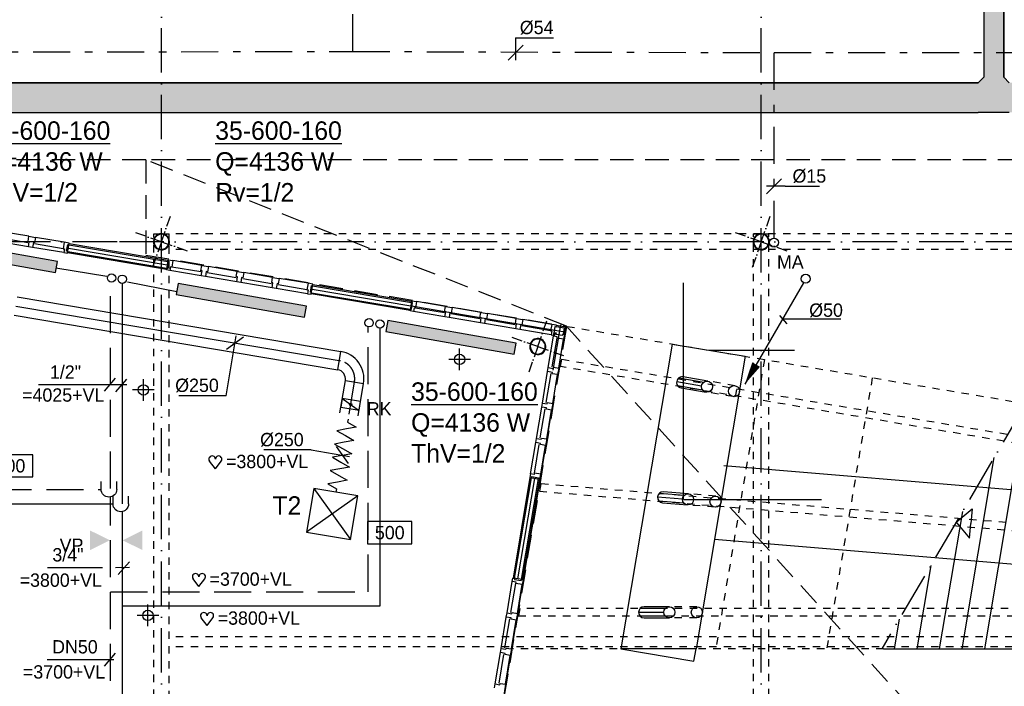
# Model space of a CAD drawing. Extents: x -866131 to -691536, y 173952 to 258052.
# Tile 27 of 160: x -814717 to -801420, y 203620 to 212620. Entities that reach past the tile are written whole.
import ezdxf
from ezdxf.enums import TextEntityAlignment as Align

# ---------------------------------------------------------------- set-up
doc = ezdxf.new("R2010")
doc.units = 0
doc.header["$LTSCALE"] = 100
for name, pattern in [('2322107', [2000, 1000, 1000]), ('2322108', [7, 5, -2]), ('2322109', [10, 5, -2, 1, -2]), ('B-SL0', [100000000.0, 0, -100000000.0]), ('CENTER2', [11.25, 7.5, -1.25, 1.25, -1.25]), ('CENTER4', [5, 3.125, -0.625, 0.625, -0.625]), ('DASHDOT', [9, 6, -1.5, 0, -1.5]), ('HIDDEN', [2, 1, -1]), ('HIDDEN2', [4.7625, 3.175, -1.5875])]:
    doc.linetypes.add(name, pattern=pattern)
doc.layers.get('0').update_dxf_attribs({"linetype": 'CONTINUOUS'})
for name, color, linetype in [('AL$7----_STRAMIEN', 1, 'DASHDOT'), ('AL$8----_HULPLIJNEN', 2, 'CONTINUOUS'), ('AL22----_BINNENWAND', 7, 'CONTINUOUS'), ('AL28----_KONSTRUKTIE', 3, 'CONTINUOUS'), ('AL32----_BINNENKOZ', 7, 'CONTINUOUS'), ('ALL-----_REFLIJNEN', 8, 'CONTINUOUS'), ('BOUW', 8, 'CONTINUOUS'), ('KABELGOOT', 8, 'CONTINUOUS'), ('MAATV-BETON', 1, 'CONTINUOUS'), ('MV-BINNENBESTRATING', 1, 'CONTINUOUS'), ('MV-BINNENKOZIJN', 1, 'CONTINUOUS'), ('MV-STAALKOLOM', 1, 'CONTINUOUS'), ('TRAP', 7, 'CONTINUOUS'), ('WI561---', 1, 'CONTINUOUS'), ('WL$1----', 4, 'CONTINUOUS'), ('WL524---', 4, 'CONTINUOUS'), ('WL531---', 4, 'CONTINUOUS'), ('WL561---', 4, 'CONTINUOUS'), ('WL561---_AANVOER', 4, 'CONTINUOUS'), ('WL561---_RETOUR', 4, 'CONTINUOUS'), ('WL570---', 3, 'CONTINUOUS'), ('WL570---_HARTLIJN', 7, 'CONTINUOUS'), ('WL570---_HULPLIJN', 7, 'CONTINUOUS'), ('WL570---_RETOUR', 3, 'CONTINUOUS'), ('WL570---_TOEVOER', 3, 'CONTINUOUS'), ('WM531---', 1, 'CONTINUOUS'), ('WM570---', 1, 'CONTINUOUS')]:
    doc.layers.add(name, color=color, linetype=linetype)
doc.styles.add('BURO-018', font='BUROFONT.shx', dxfattribs={"height": 180})
doc.styles.add('BURO-025', font='BUROFONT.shx', dxfattribs={"height": 250})
doc.styles.get("Standard").update_dxf_attribs({"font": 'ISOCP'})
pattern_1 = [(0, (-833039.66, 323951.69), (31.75, 63.5), [0, -63.5])]

# ---------------------------------------------------------------- blocks, each defined once
blk = doc.blocks.new('LDV2121')
at = {"color": 0, "linetype": 'CONTINUOUS'}
blk.add_line((-0.25, -0.43), (-6.75, -11.69), dxfattribs=at)
blk.add_lwpolyline([(-6.75, -11.69, 0, 1, 0), (-5.5, -9.53, 1, 1, 0)], format="xyseb", dxfattribs=at)
blk.add_circle((0, 0), 0.5, dxfattribs=at)
blk = doc.blocks.new('2322401')
at = {"color": 0, "linetype": 'CONTINUOUS'}
for p, q in [((-0.5, 0.5, 1), (-0.5, 0.5)), ((-0.5, 0.5, 1), (-0.5, -0.5, 1)), ((0.5, 0.5, 1), (-0.5, 0.5, 1)), ((0.5, 0.5), (-0.5, 0.5)), ((-0.5, 0.5), (-0.5, -0.5)), ((0.5, 0.5, 1), (0.5, 0.5)), ((0.5, -0.5, 1), (0.5, 0.5, 1)), ((0.5, -0.5), (0.5, 0.5)), ((-0.5, -0.5, 1), (-0.5, -0.5)), ((-0.5, -0.5, 1), (0.5, -0.5, 1)), ((-0.5, -0.5), (0.5, -0.5)), ((0.5, -0.5, 1), (0.5, -0.5))]:
    blk.add_line(p, q, dxfattribs=at)
blk = doc.blocks.new('CVHATCH1')
at = {"color": 0, "linetype": 'CONTINUOUS'}
blk.add_solid([(-0.5, -0.5), (0.5, -0.5), (-0.5, 0.5), (0.5, 0.5)], dxfattribs=at)
blk = doc.blocks.new('LU-ORND')
at = {"color": 0, "linetype": 'CONTINUOUS'}
for p, q in [((-3, 1.5), (-3, -1.5)), ((3, 1.5), (-3, 1.5)), ((3, -1.5), (3, 1.5)), ((-3, -1.5), (3, -1.5))]:
    blk.add_line(p, q, dxfattribs=at)
blk = doc.blocks.new('LU-1D-K-FA')
at = {"color": 0, "linetype": 'CONTINUOUS'}
for p, q in [((-0.5, 125), (0.5, 125)), ((-0.5, -125), (0.5, -125))]:
    blk.add_line(p, q, dxfattribs=at)
at = {"layer": 'WL570---_HARTLIJN', "linetype": 'CENTER2'}
blk.add_line((-0.5, 0), (0.5, 0), dxfattribs=at)
blk = doc.blocks.new('*U73', base_point=(21273, 34238))
at = {"layer": 'WM570---', "linetype": 'CONTINUOUS'}
for p, q in [((21154, 33527), (21290, 34337)), ((21158, 34156), (21388, 34320)), ((21154, 33527), (20514, 33527))]:
    blk.add_line(p, q, dxfattribs=at)
at = {"layer": 'WM570---', "linetype": 'CONTINUOUS', "style": 'BURO-018'}
blk.add_text('%%c250', height=180, dxfattribs=at).set_placement((21054, 33577), align=Align.RIGHT)
blk = doc.blocks.new('LU-1D-B-1-FA5AFA')
at = {"color": 0, "linetype": 'CONTINUOUS'}
for p, q in [((-125, 250), (125, 250)), ((-250, 125), (-250, -125))]:
    blk.add_line(p, q, dxfattribs=at)
for radius in [125, 375]:
    blk.add_arc((-250, 250), radius, 270, 0, dxfattribs=at)
at = {"layer": 'WL570---_HARTLIJN', "linetype": 'CENTER4'}
blk.add_arc((-250, 250), 250, 270, 0, dxfattribs=at)
blk = doc.blocks.new('*U76', base_point=(22731, 32789))
at = {"layer": 'WM570---', "linetype": 'CONTINUOUS'}
for p, q in [((22312, 32859), (21672, 32859)), ((22312, 32859), (22829, 32772)), ((22649, 32904), (22813, 32674))]:
    blk.add_line(p, q, dxfattribs=at)
at = {"layer": 'WM570---', "linetype": 'CONTINUOUS', "style": 'BURO-018'}
blk.add_text('%%c250', height=180, dxfattribs=at).set_placement((22212, 32909), align=Align.RIGHT)
blk = doc.blocks.new('LU-ORNAM-25825801')
at = {"color": 0, "linetype": 'CONTINUOUS'}
for p, q in [((300, 300), (-300, 300)), ((-300, 300), (-300, -300)), ((300, 300), (-300, -300)), ((-300, 300), (300, -300)), ((300, -300), (300, 300)), ((-300, -300), (300, -300))]:
    blk.add_line(p, q, dxfattribs=at)
blk = doc.blocks.new('LU-1D-F-FA3E7')
at = {"color": 0, "linetype": 'CONTINUOUS'}
for p, q in [((-500, 0), (-455, 0)), ((-455, 0), (-409, 125)), ((-409, 125), (-364, 0)), ((-364, 0), (-318, -125)), ((-318, -125), (-273, 0)), ((-273, 0), (-227, 125)), ((-227, 125), (-182, 0)), ((-182, 0), (-136, -125)), ((-136, -125), (-91, 0)), ((-91, 0), (-45, 125)), ((-45, 125), (0, 0)), ((0, 0), (45, -125)), ((45, -125), (91, 0)), ((91, 0), (136, 125)), ((136, 125), (182, 0)), ((182, 0), (227, -125)), ((227, -125), (273, 0)), ((273, 0), (318, 125)), ((318, 125), (364, 0)), ((364, 0), (409, -125)), ((409, -125), (455, 0)), ((455, 0), (500, 0))]:
    blk.add_line(p, q, dxfattribs=at)
blk = doc.blocks.new('LU-1D-KL-FA76')
at = {"color": 0, "linetype": 'CONTINUOUS'}
for p, q in [((-59, 125), (-59, -125)), ((59, 125), (-59, 125)), ((53, 112), (6, 13)), ((59, -125), (59, 125)), ((-59, -125), (59, -125)), ((-6, -13), (-53, -112))]:
    blk.add_line(p, q, dxfattribs=at)
blk.add_circle((0, 0), 14.8, dxfattribs=at)
blk = doc.blocks.new('EH100000')
at = {"linetype": 'BYBLOCK'}
for p, q in [((1, 0.5), (0, 0.5)), ((1, 0.5, 1), (0, 0.5, 1)), ((0, -0.5, 1), (1, -0.5, 1)), ((1, -0.5), (0, -0.5))]:
    blk.add_line(p, q, dxfattribs=at)
at = {"linetype": 'BYBLOCK', "invisible_edges": 15}
for points in [[(1, -0.5), (0, -0.5), (0, 0.5), (1, 0.5)], [(0, 0.5), (1, 0.5), (1, 0.5, 1), (0, 0.5, 1)], [(0, -0.5, 1), (1, -0.5, 1), (1, -0.5), (0, -0.5)]]:
    blk.add_3dface(points, dxfattribs=at)
blk = doc.blocks.new('KG3IFI')
at = {"linetype": 'B-SL0'}
for p, q in [((-210, 200), (-210, -200)), ((210, -200), (210, 200)), ((-135, -275), (135, -275))]:
    blk.add_line(p, q, dxfattribs=at)
at = {"linetype": 'BYBLOCK'}
for points in [[(-210, 200), (0, 200), (0, 200), (210, 200)], [(-135, -275), (-135, -275), (-210, -200), (-210, -200)], [(210, -200), (210, -200), (135, -275), (135, -275)]]:
    blk.add_lwpolyline(points, dxfattribs=at)
at = {"flags": 3}
blk.add_attdef('HULPSTUK', (0, 0), '', height=1, rotation=180, dxfattribs=at)
blk = doc.blocks.new('HART')
at = {"color": 1}
for q in [(-28.1, 39.5), (51.4, 39.5)]:
    blk.add_line((11.6, -12.9), q, dxfattribs=at)
for centre, start, end in [((-10.5, 52.8), 0, 217.18669), ((33.8, 52.8), 322.81331, 180)]:
    blk.add_arc(centre, 22.1, start, end, dxfattribs=at)
blk = doc.blocks.new('*U218', base_point=(28564, 36418))
at = {"color": 0, "linetype": 'CONTINUOUS'}
for p, q in [((28664, 36518), (28464, 36318)), ((28714, 36418), (28464, 36418)), ((28714, 36418), (29180, 36418))]:
    blk.add_line(p, q, dxfattribs=at)
at = {"color": 0, "linetype": 'CONTINUOUS', "style": 'BURO-018'}
blk.add_text('%%C15', height=180, dxfattribs=at).set_placement((28814, 36468))
blk = doc.blocks.new('CVRINFO2')
at = {"color": 0, "linetype": 'CONTINUOUS', "style": 'BURO-025'}
for tag, p in [('CV_TEXT125', (0, 0)), ('CV_TEXT225', (0, -4.17)), ('CV_TEXT325', (0, -8.33)), ('CV_TEXT425', (0, -12.5))]:
    blk.add_attdef(tag, p, '', height=2.5, dxfattribs=at)
blk = doc.blocks.new('LDS')
at = {"color": 0, "linetype": 'CONTINUOUS'}
for p, q in [((0, 1), (1, 1)), ((0, -1), (1, -1))]:
    blk.add_line(p, q, dxfattribs=at)
blk.add_arc((0, 0), 1, 90, 270, dxfattribs=at)

msp = doc.modelspace()

# ---------------------------------------------------------------- hatches: boundary and pattern name
at = {"layer": 'WL570---'}
h = msp.add_hatch(dxfattribs=at)
h.set_pattern_fill('DOTS', color=8, scale=40, style=0)
h.set_pattern_definition(pattern_1)
h.paths.add_polyline_path([(-801352.333, 211767.872), (-801352.333, 211367.872), (-792926.114, 211367.872), (-792926.114, 211767.872)])
h.paths.add_polyline_path([(-801697.333, 211842.872), (-801772.333, 211767.872), (-801772.333, 211367.872), (-801562.333, 211367.872), (-801352.333, 211367.872), (-801352.333, 211767.872), (-801427.333, 211842.872)])
h.paths.add_polyline_path([(-801427.333, 215332.872), (-801666.333, 215332.872), (-801697.333, 215301.872), (-801697.333, 211842.872), (-801427.333, 211842.872)])
h.paths.add_polyline_path([(-801427.333, 219566.872), (-801697.333, 219566.872), (-801697.333, 219506.872), (-801697.333, 215301.872), (-801666.333, 215332.872), (-801427.333, 215332.872)])
h = msp.add_hatch(dxfattribs=at)
h.set_pattern_fill('DOTS', color=8, scale=40, style=0)
h.set_pattern_definition(pattern_1)
h.paths.add_polyline_path([(-810163.333, 211367.872), (-810163.333, 211767.872), (-819960.333, 211767.872), (-819960.333, 211369.872), (-819958.333, 211367.872)])
h = msp.add_hatch(dxfattribs=at)
h.set_pattern_fill('DOTS', color=8, scale=40, style=0)
h.set_pattern_definition(pattern_1)
h.paths.add_polyline_path([(-810163.333, 211767.872), (-810163.333, 211369.872), (-810161.333, 211367.872), (-801772.333, 211367.872), (-801772.333, 211767.872)])
h = msp.add_hatch(color=1, dxfattribs=at)
h.paths.add_polyline_path([(-813766.12, 205458.958), (-813501.268, 205589.786), (-813766.12, 205589.786)])
h.paths.add_polyline_path([(-813766.12, 205589.786), (-813501.268, 205589.786), (-813501.268, 205592.328), (-813766.12, 205723.156)])
h = msp.add_hatch(color=1, dxfattribs=at)
h.paths.add_polyline_path([(-813059.916, 205458.958), (-813324.768, 205589.786), (-813059.916, 205589.786)])
h.paths.add_polyline_path([(-813059.916, 205589.786), (-813324.768, 205589.786), (-813324.768, 205592.328), (-813059.916, 205723.156)])

# ---------------------------------------------------------------- linework, layer by layer
at = {"color": 1, "linetype": 'CONTINUOUS'}
for p, q in [((-808019.482, 212374.532), (-807506.948, 212374.532)), ((-808019.482, 212374.532), (-808019.482, 212074.532)), ((-807919.482, 212274.532), (-808119.482, 212074.532))]:
    msp.add_line(p, q, dxfattribs=at)
at = {"color": 8, "linetype": 'CONTINUOUS'}
for p, q in [((-814604.752, 209623.796), (-814592.8, 209694.797)), ((-814587.987, 209620.974), (-814604.752, 209623.796)), ((-814599.109, 209554.904), (-814587.987, 209620.974)), ((-814592.8, 209694.797), (-814504.048, 209679.857)), ((-814532.764, 209611.678), (-814543.886, 209545.608)), ((-814516, 209608.856), (-814532.764, 209611.678)), ((-814504.048, 209679.857), (-814516, 209608.856)), ((-814543.886, 209545.608), (-814599.109, 209554.904)), ((-812270.024, 209230.779), (-812258.072, 209301.78)), ((-812258.072, 209301.78), (-812169.321, 209286.84)), ((-812253.26, 209227.957), (-812270.024, 209230.779)), ((-812264.382, 209161.886), (-812253.26, 209227.957)), ((-812198.037, 209218.661), (-812209.159, 209152.59)), ((-812181.273, 209215.839), (-812198.037, 209218.661)), ((-812169.321, 209286.84), (-812181.273, 209215.839)), ((-811791.753, 209150.269), (-811779.801, 209221.27)), ((-811779.801, 209221.27), (-811691.05, 209206.33)), ((-811691.05, 209206.33), (-811703.002, 209135.329)), ((-812209.159, 209152.59), (-812264.382, 209161.886)), ((-811774.989, 209147.447), (-811791.753, 209150.269)), ((-811786.111, 209081.376), (-811774.989, 209147.447)), ((-811730.888, 209072.08), (-811786.111, 209081.376)), ((-811719.766, 209138.151), (-811730.888, 209072.08)), ((-811703.002, 209135.329), (-811719.766, 209138.151)), ((-811313.482, 209069.759), (-811301.53, 209140.76)), ((-811296.718, 209066.937), (-811313.482, 209069.759)), ((-811307.84, 209000.866), (-811296.718, 209066.937)), ((-811301.53, 209140.76), (-811212.779, 209125.82)), ((-811241.495, 209057.641), (-811252.617, 208991.57)), ((-811224.731, 209054.819), (-811241.495, 209057.641)), ((-811212.779, 209125.82), (-811224.731, 209054.819)), ((-811252.617, 208991.57), (-811307.84, 209000.866)), ((-808979.248, 208676.824), (-808967.296, 208747.825)), ((-808962.484, 208674.002), (-808979.248, 208676.824)), ((-808973.606, 208607.932), (-808962.484, 208674.002)), ((-808967.296, 208747.825), (-808878.544, 208732.885)), ((-808907.261, 208664.706), (-808918.383, 208598.636)), ((-808890.496, 208661.884), (-808907.261, 208664.706)), ((-808878.544, 208732.885), (-808890.496, 208661.884)), ((-808500.977, 208596.314), (-808489.025, 208667.315)), ((-808489.025, 208667.315), (-808400.273, 208652.375)), ((-808400.273, 208652.375), (-808412.225, 208581.374)), ((-808918.383, 208598.636), (-808973.606, 208607.932)), ((-808484.213, 208593.492), (-808500.977, 208596.314)), ((-808495.335, 208527.422), (-808484.213, 208593.492)), ((-808440.112, 208518.126), (-808495.335, 208527.422)), ((-808428.99, 208584.196), (-808440.112, 208518.126)), ((-808412.225, 208581.374), (-808428.99, 208584.196)), ((-808022.706, 208515.804), (-808010.754, 208586.805)), ((-808005.942, 208512.982), (-808022.706, 208515.804)), ((-808017.064, 208446.912), (-808005.942, 208512.982)), ((-808010.754, 208586.805), (-807922.002, 208571.865)), ((-807950.719, 208503.686), (-807961.841, 208437.616)), ((-807933.954, 208500.864), (-807950.719, 208503.686)), ((-807922.002, 208571.865), (-807933.954, 208500.864)), ((-807961.841, 208437.616), (-808017.064, 208446.912)), ((-807587.278, 207867.529), (-807577.982, 207922.752)), ((-807521.208, 207856.407), (-807587.278, 207867.529)), ((-807577.982, 207922.752), (-807511.912, 207911.63)), ((-807524.03, 207839.643), (-807521.208, 207856.407)), ((-807453.029, 207827.691), (-807524.03, 207839.643)), ((-807511.912, 207911.63), (-807509.09, 207928.394)), ((-807509.09, 207928.394), (-807438.089, 207916.442)), ((-807438.089, 207916.442), (-807453.029, 207827.691)), ((-807667.788, 207389.258), (-807658.492, 207444.481)), ((-807658.492, 207444.481), (-807592.422, 207433.359)), ((-807592.422, 207433.359), (-807589.6, 207450.123)), ((-807589.6, 207450.123), (-807518.599, 207438.171)), ((-807601.718, 207378.136), (-807667.788, 207389.258)), ((-807604.54, 207361.372), (-807601.718, 207378.136)), ((-807533.539, 207349.42), (-807604.54, 207361.372)), ((-807518.599, 207438.171), (-807533.539, 207349.42)), ((-807748.298, 206910.987), (-807739.002, 206966.21)), ((-807682.228, 206899.865), (-807748.298, 206910.987)), ((-807739.002, 206966.21), (-807672.932, 206955.088)), ((-807672.932, 206955.088), (-807670.11, 206971.852)), ((-807670.11, 206971.852), (-807599.109, 206959.9)), ((-807599.109, 206959.9), (-807614.049, 206871.149)), ((-807685.05, 206883.101), (-807682.228, 206899.865)), ((-807614.049, 206871.149), (-807685.05, 206883.101)), ((-808145.051, 204554.072), (-808135.755, 204609.295)), ((-808078.98, 204542.95), (-808145.051, 204554.072)), ((-808135.755, 204609.295), (-808069.684, 204598.173)), ((-808081.802, 204526.186), (-808078.98, 204542.95)), ((-808010.801, 204514.234), (-808081.802, 204526.186)), ((-808069.684, 204598.173), (-808066.862, 204614.937)), ((-808066.862, 204614.937), (-807995.861, 204602.985)), ((-807995.861, 204602.985), (-808010.801, 204514.234)), ((-808225.56, 204075.801), (-808216.264, 204131.024)), ((-808216.264, 204131.024), (-808150.194, 204119.902)), ((-808150.194, 204119.902), (-808147.372, 204136.666)), ((-808147.372, 204136.666), (-808076.371, 204124.714)), ((-808076.371, 204124.714), (-808091.311, 204035.963)), ((-808159.49, 204064.679), (-808225.56, 204075.801)), ((-808162.312, 204047.915), (-808159.49, 204064.679)), ((-808091.311, 204035.963), (-808162.312, 204047.915)), ((-808306.07, 203597.53), (-808296.774, 203652.753)), ((-808296.774, 203652.753), (-808230.704, 203641.631)), ((-808230.704, 203641.631), (-808227.882, 203658.395)), ((-808227.882, 203658.395), (-808156.881, 203646.443)), ((-808156.881, 203646.443), (-808171.821, 203557.692))]:
    msp.add_line(p, q, dxfattribs=at)
at = {"color": 2, "linetype": 'CONTINUOUS'}
msp.add_circle((-804529.969, 209611.056), 60.75, dxfattribs=at)
at = {"layer": 'AL$7----_STRAMIEN'}
for points in [[(-812802.826, 179501.228), (-812802.826, 221024.618)], [(-804702.826, 179501.228), (-804702.826, 221024.618)]]:
    msp.add_lwpolyline(points, dxfattribs=at)
at = {"layer": 'AL$7----_STRAMIEN', "color": 1}
msp.add_lwpolyline([(-765063.621, 209621.228), (-813402.826, 209621.228), (-838048.569, 209621.228)], dxfattribs=at)
at = {"layer": 'AL$8----_HULPLIJNEN', "color": 8, "linetype": 'DASHDOT', "ltscale": 0.25}
for p, q in [((-812802.826, 209621.228), (-812682.397, 209968.799)), ((-804702.826, 209621.228), (-804582.397, 209968.799)), ((-812802.826, 209621.228), (-813150.397, 209741.657)), ((-804702.826, 209621.228), (-805050.397, 209741.657)), ((-812802.826, 209621.228), (-812923.256, 209273.657)), ((-812802.826, 209621.228), (-812455.255, 209500.798)), ((-804702.826, 209621.228), (-804823.256, 209273.657)), ((-804702.826, 209621.228), (-804355.255, 209500.798)), ((-807720.302, 208206.68), (-807599.872, 208554.251)), ((-807720.302, 208206.68), (-808067.873, 208327.109)), ((-807720.302, 208206.68), (-807840.731, 207859.109)), ((-807720.302, 208206.68), (-807372.731, 208086.25))]:
    msp.add_line(p, q, dxfattribs=at)
at = {"layer": 'AL$8----_HULPLIJNEN', "color": 8}
for p, q in [((-809424.562, 208754.321), (-807355.67, 208406.054)), ((-807513.181, 207889.027), (-807410.593, 208498.453)), ((-805904.55, 208240.876), (-806597.111, 204126.709)), ((-804918.425, 208074.876), (-805583.041, 204126.709)), ((-809311.726, 196752.929), (-807524.467, 207370.175)), ((-805209.379, 206599.079), (-799727.314, 206144.113)), ((-805334.026, 205605.986), (-799851.961, 205151.019)), ((-805582.398, 204126.709), (-806596.468, 204126.709))]:
    msp.add_line(p, q, dxfattribs=at)
at = {"layer": 'AL$8----_HULPLIJNEN', "color": 8, "extrusion": (0, 0, -1)}
msp.add_line((-805904.55, 208240.876), (-804918.425, 208074.876), dxfattribs=at)
at = {"layer": 'AL22----_BINNENWAND', "color": 8}
for p, q in [((-814070.37, 209472.996), (-814049.62, 209596.262)), ((-814049.62, 209596.262), (-812714.824, 209371.569)), ((-812735.574, 209248.303), (-814070.37, 209472.996)), ((-812714.824, 209371.569), (-812735.574, 209248.303)), ((-810779.101, 208918.959), (-810758.351, 209042.225)), ((-810758.351, 209042.225), (-809424.048, 208817.614)), ((-809444.798, 208694.349), (-810779.101, 208918.959)), ((-809424.048, 208817.614), (-809444.798, 208694.349)), ((-808049.338, 205080.487), (-807820.909, 206437.471)), ((-807697.643, 206416.721), (-807926.072, 205059.737)), ((-807820.909, 206437.471), (-807697.643, 206416.721)), ((-807926.072, 205059.737), (-808049.338, 205080.487))]:
    msp.add_line(p, q, dxfattribs=at)
at = {"layer": 'AL22----_BINNENWAND', "color": 8, "linetype": 'CONTINUOUS'}
for p, q in [((-814052.11, 209581.47), (-812717.314, 209356.777)), ((-814067.88, 209487.788), (-812733.084, 209263.095)), ((-810776.611, 208933.751), (-809442.308, 208709.141)), ((-810760.841, 209027.433), (-809426.538, 208802.822)), ((-808034.546, 205077.997), (-807806.117, 206434.981)), ((-807940.864, 205062.227), (-807712.435, 206419.211))]:
    msp.add_line(p, q, dxfattribs=at)
at = {"layer": 'AL28----_KONSTRUKTIE', "color": 8}
for p, q in [((-806597.111, 204126.709), (-805610.985, 203960.709)), ((-805610.985, 203960.709), (-805583.041, 204126.709))]:
    msp.add_line(p, q, dxfattribs=at)
for centre, radius, start, end in [((-812802.826, 209621.228), 109.55, 340.8893454, 160.8893454), ((-812802.826, 209621.228), 101.55, 340.8893454, 160.8893454), ((-804702.826, 209621.228), 109.55, 340.8893454, 160.8893454), ((-804702.826, 209621.228), 101.55, 340.8893454, 160.8893454), ((-812802.826, 209621.228), 109.55, 160.8893454, 340.8893454), ((-812802.826, 209621.228), 101.55, 160.8893454, 340.8893454), ((-804702.826, 209621.228), 109.55, 160.8893454, 340.8893454), ((-804702.826, 209621.228), 101.55, 160.8893454, 340.8893454), ((-807720.302, 208206.68), 109.55, 160.8893454, 340.8893454), ((-807720.302, 208206.68), 109.55, 340.8893454, 160.8893454), ((-807720.302, 208206.68), 101.55, 160.8893454, 340.8893454), ((-807720.302, 208206.68), 101.55, 340.8893454, 160.8893454)]:
    msp.add_arc(centre, radius, start, end, dxfattribs=at)
at = {"layer": 'AL32----_BINNENKOZ', "color": 8, "linetype": 'HIDDEN2'}
for p, q in [((-813013.621, 210726.178), (-816742.825, 210726.084)), ((-807334.34, 208481.56), (-813013.905, 210726.29)), ((-786900.826, 210725.505), (-813013.905, 210726.29)), ((-813013.905, 210726.29), (-813013.905, 210726.29)), ((-813013.905, 210726.29), (-813013.872, 209442.627)), ((-813013.872, 209442.627), (-807334.34, 208478.384)), ((-807334.34, 208478.384), (-809128.427, 197825.557)), ((-786702.826, 185671.366), (-807334.34, 208481.56))]:
    msp.add_line(p, q, dxfattribs=at)
at = {"layer": 'AL32----_BINNENKOZ', "color": 8}
for p, q in [((-814592.8, 209694.797), (-814982.319, 209760.367)), ((-814599.109, 209554.904), (-815022.157, 209626.117)), ((-814607.408, 209608.018), (-814996.927, 209673.588)), ((-814129.137, 209527.508), (-814518.656, 209593.078)), ((-814114.529, 209614.287), (-814504.048, 209679.857)), ((-814114.529, 209614.287), (-814129.137, 209527.508)), ((-814048.458, 209603.165), (-814114.529, 209614.287)), ((-814083.16, 209493.403), (-814067.888, 209584.126)), ((-814067.888, 209584.126), (-814052.11, 209581.47)), ((-814052.11, 209581.47), (-814048.458, 209603.165)), ((-814120.838, 209474.394), (-814543.886, 209545.608)), ((-814129.137, 209527.508), (-814112.372, 209524.686)), ((-814112.372, 209524.686), (-814120.838, 209474.394)), ((-814120.838, 209474.394), (-814071.532, 209466.094)), ((-814067.382, 209490.747), (-814083.16, 209493.403)), ((-814071.532, 209466.094), (-814067.382, 209490.747)), ((-812717.314, 209356.777), (-812713.662, 209378.472)), ((-812701.536, 209354.121), (-812717.314, 209356.777)), ((-812716.808, 209263.397), (-812701.536, 209354.121)), ((-812713.662, 209378.472), (-812647.592, 209367.35)), ((-812647.592, 209367.35), (-812662.2, 209280.571)), ((-812258.072, 209301.78), (-812647.592, 209367.35)), ((-812736.736, 209241.4), (-812732.586, 209266.053)), ((-812687.43, 209233.1), (-812736.736, 209241.4)), ((-812732.586, 209266.053), (-812716.808, 209263.397)), ((-812678.964, 209283.392), (-812687.43, 209233.1)), ((-812264.382, 209161.886), (-812687.43, 209233.1)), ((-812662.2, 209280.571), (-812678.964, 209283.392)), ((-812272.68, 209215.001), (-812662.2, 209280.571)), ((-811794.409, 209134.491), (-812183.929, 209200.061)), ((-811779.801, 209221.27), (-812169.321, 209286.84)), ((-811301.53, 209140.76), (-811691.05, 209206.33)), ((-811786.111, 209081.376), (-812209.159, 209152.59)), ((-811307.84, 209000.866), (-811730.888, 209072.08)), ((-811316.138, 209053.981), (-811705.658, 209119.551)), ((-810837.867, 208973.471), (-811227.387, 209039.041)), ((-810823.259, 209060.25), (-811212.779, 209125.82)), ((-810823.259, 209060.25), (-810837.867, 208973.471)), ((-810757.189, 209049.128), (-810823.259, 209060.25)), ((-810760.841, 209027.433), (-810757.189, 209049.128)), ((-810829.569, 208920.356), (-811252.617, 208991.57)), ((-810837.867, 208973.471), (-810821.103, 208970.649)), ((-810821.103, 208970.649), (-810829.569, 208920.356)), ((-810829.569, 208920.356), (-810780.263, 208912.056)), ((-810791.891, 208939.365), (-810776.619, 209030.089)), ((-810776.113, 208936.709), (-810791.891, 208939.365)), ((-810780.263, 208912.056), (-810776.113, 208936.709)), ((-810776.619, 209030.089), (-810760.841, 209027.433)), ((-809426.538, 208802.822), (-809422.886, 208824.517)), ((-809410.76, 208800.166), (-809426.538, 208802.822)), ((-809426.032, 208709.443), (-809410.76, 208800.166)), ((-809422.886, 208824.517), (-809356.815, 208813.395)), ((-809356.815, 208813.395), (-809371.423, 208726.616)), ((-808967.296, 208747.825), (-809356.815, 208813.395)), ((-809445.96, 208687.446), (-809441.81, 208712.099)), ((-809396.654, 208679.146), (-809445.96, 208687.446)), ((-809441.81, 208712.099), (-809426.032, 208709.443)), ((-809388.188, 208729.438), (-809396.654, 208679.146)), ((-808973.606, 208607.932), (-809396.654, 208679.146)), ((-809371.423, 208726.616), (-809388.188, 208729.438)), ((-808981.904, 208661.046), (-809371.423, 208726.616)), ((-808503.633, 208580.536), (-808893.152, 208646.106)), ((-808489.025, 208667.315), (-808878.544, 208732.885)), ((-808010.754, 208586.805), (-808400.273, 208652.375)), ((-808495.335, 208527.422), (-808918.383, 208598.636)), ((-808017.064, 208446.912), (-808440.112, 208518.126)), ((-808025.362, 208500.026), (-808414.881, 208565.596)), ((-807532.483, 208506.295), (-807922.002, 208571.865)), ((-807532.483, 208506.295), (-807547.091, 208419.516)), ((-807466.412, 208495.173), (-807532.483, 208506.295)), ((-807538.793, 208366.402), (-807961.841, 208437.616)), ((-807547.091, 208419.516), (-807936.61, 208485.086)), ((-807547.091, 208419.516), (-807530.327, 208416.694)), ((-807530.327, 208416.694), (-807538.793, 208366.402)), ((-807506.768, 208345.8), (-807498.468, 208395.106)), ((-807501.114, 208385.411), (-807485.842, 208476.135)), ((-807485.336, 208382.755), (-807501.114, 208385.411)), ((-807498.468, 208395.106), (-807473.815, 208390.956)), ((-807489.486, 208358.102), (-807485.336, 208382.755)), ((-807485.842, 208476.135), (-807470.064, 208473.479)), ((-807473.815, 208390.956), (-807476.471, 208375.178)), ((-807476.471, 208375.178), (-807385.748, 208359.906)), ((-807470.064, 208473.479), (-807466.412, 208495.173)), ((-807469.4, 208477.423), (-807364.871, 208459.827)), ((-807466.412, 208495.173), (-807344.133, 208474.589)), ((-807385.748, 208359.906), (-807383.092, 208375.684)), ((-807383.092, 208375.684), (-807361.397, 208372.032)), ((-807364.871, 208459.827), (-807379.147, 208375.02)), ((-807361.397, 208372.032), (-807372.519, 208305.962)), ((-807344.133, 208474.589), (-807361.397, 208372.032)), ((-807577.982, 207922.752), (-807506.768, 208345.8)), ((-807538.793, 208366.402), (-807489.486, 208358.102)), ((-807524.868, 207931.05), (-807459.298, 208320.57)), ((-807456.476, 208337.334), (-807506.768, 208345.8)), ((-807459.298, 208320.57), (-807456.476, 208337.334)), ((-807372.519, 208305.962), (-807459.298, 208320.57)), ((-807438.089, 207916.442), (-807372.519, 208305.962)), ((-807658.492, 207444.481), (-807587.278, 207867.529)), ((-807605.378, 207452.779), (-807539.808, 207842.299)), ((-807518.599, 207438.171), (-807453.029, 207827.691)), ((-807739.002, 206966.21), (-807667.788, 207389.258)), ((-807685.888, 206974.508), (-807620.318, 207364.028)), ((-807599.109, 206959.9), (-807533.539, 207349.42)), ((-807819.512, 206487.939), (-807748.298, 206910.987)), ((-807766.398, 206496.237), (-807700.828, 206885.757)), ((-807679.619, 206481.629), (-807614.049, 206871.149)), ((-807819.512, 206487.939), (-807827.812, 206438.633)), ((-807827.812, 206438.633), (-807803.159, 206434.483)), ((-807769.22, 206479.473), (-807819.512, 206487.939)), ((-807803.159, 206434.483), (-807800.503, 206450.261)), ((-807800.503, 206450.261), (-807709.779, 206434.989)), ((-807766.398, 206496.237), (-807769.22, 206479.473)), ((-807679.619, 206481.629), (-807766.398, 206496.237)), ((-807709.779, 206434.989), (-807712.435, 206419.211)), ((-807712.435, 206419.211), (-807690.741, 206415.559)), ((-807690.741, 206415.559), (-807679.619, 206481.629)), ((-808064.541, 205032.343), (-808056.241, 205081.649)), ((-808056.241, 205081.649), (-808031.587, 205077.499)), ((-808031.587, 205077.499), (-808034.243, 205061.721)), ((-808034.243, 205061.721), (-807943.52, 205046.449)), ((-807943.52, 205046.449), (-807940.864, 205062.227)), ((-807940.864, 205062.227), (-807919.169, 205058.575)), ((-807919.169, 205058.575), (-807930.291, 204992.505)), ((-808135.755, 204609.295), (-808064.541, 205032.343)), ((-808082.64, 204617.593), (-808017.07, 205007.113)), ((-808014.248, 205023.877), (-808064.541, 205032.343)), ((-808017.07, 205007.113), (-808014.248, 205023.877)), ((-807930.291, 204992.505), (-808017.07, 205007.113)), ((-807995.861, 204602.985), (-807930.291, 204992.505)), ((-808216.264, 204131.024), (-808145.051, 204554.072)), ((-808163.15, 204139.322), (-808097.58, 204528.842)), ((-808076.371, 204124.714), (-808010.801, 204514.234)), ((-808296.774, 203652.753), (-808225.56, 204075.801)), ((-808243.66, 203661.051), (-808178.09, 204050.571)), ((-808156.881, 203646.443), (-808091.311, 204035.963))]:
    msp.add_line(p, q, dxfattribs=at)
at = {"layer": 'ALL-----_REFLIJNEN', "color": 8, "linetype": 'CONTINUOUS'}
for p, q in [((-814059.995, 209534.629), (-812725.199, 209309.936)), ((-810768.726, 208980.592), (-809434.423, 208755.981)), ((-807987.705, 205070.112), (-807759.276, 206427.096))]:
    msp.add_line(p, q, dxfattribs=at)
at = {"layer": 'MAATV-BETON', "color": 8}
for p, q in [((-805750.782, 206142.292), (-805750.782, 209066.267)), ((-805411.487, 208157.876), (-804252.647, 208157.876)), ((-805750.782, 206142.292), (-803889.85, 206142.292))]:
    msp.add_line(p, q, dxfattribs=at)
at = {"layer": 'MV-BINNENBESTRATING', "color": 8}
for p, q in [((-808776.114, 207888.167), (-808776.114, 208178.5)), ((-808630.948, 208033.333), (-808921.281, 208033.333)), ((-813046.599, 207475.238), (-813046.599, 207765.572)), ((-812901.433, 207620.405), (-813191.766, 207620.405)), ((-812985.401, 204431.804), (-812985.401, 204722.137)), ((-812840.235, 204576.971), (-813130.568, 204576.971))]:
    msp.add_line(p, q, dxfattribs=at)
at = {"layer": 'MV-BINNENKOZIJN', "color": 6}
for p, q in [((-812907.438, 209727.262), (-812697.438, 209727.262)), ((-804808.415, 209727.262), (-804598.415, 209727.262))]:
    msp.add_line(p, q, dxfattribs=at)
at = {"layer": 'MV-BINNENKOZIJN', "color": 2, "linetype": 'HIDDEN'}
for p, q in [((-787707.826, 209727.262), (-812697.438, 209727.262)), ((-787707.826, 209516.228), (-812697.438, 209516.228)), ((-787707.826, 204288.728), (-812697.438, 204288.728)), ((-787707.826, 204153.728), (-812697.438, 204153.728))]:
    msp.add_line(p, q, dxfattribs=at)
for points in [[(-812907.438, 185677.366), (-812907.438, 209727.262)], [(-812697.438, 185660.366), (-812697.438, 209727.262)], [(-804808.415, 185687.366), (-804808.415, 209727.262)], [(-804598.415, 185687.366), (-804598.415, 209727.262)]]:
    msp.add_lwpolyline(points, dxfattribs=at)
at = {"layer": 'MV-STAALKOLOM', "color": 8}
for centre in [(-808776.114, 208033.333), (-813046.599, 207620.405), (-812985.401, 204576.971)]:
    msp.add_circle(centre, 70.167, dxfattribs=at)
at = {"layer": 'TRAP', "color": 8, "linetype": 'HIDDEN'}
for p, q in [((-807322.013, 208479.485), (-801109.421, 207433.686)), ((-807413.313, 207937.116), (-807396.713, 208035.729)), ((-807396.713, 208035.729), (-799038.311, 206628.713)), ((-804659.474, 208031.286), (-805316.752, 204126.709)), ((-799054.911, 206530.101), (-807413.313, 207937.116)), ((-805056.832, 207678.253), (-805422.685, 207739.839)), ((-803202.966, 207786.104), (-803818.329, 204130.527)), ((-805081.732, 207530.334), (-805447.585, 207591.92)), ((-807680.075, 206352.58), (-807696.733, 206253.619)), ((-807696.733, 206253.619), (-799219.879, 205550.109)), ((-799203.22, 205649.07), (-807680.075, 206352.58)), ((-805314.257, 206186.907), (-805683.986, 206217.592)), ((-805326.664, 206037.421), (-805696.393, 206068.106)), ((-807963.439, 204669.251), (-807980.214, 204569.596)), ((-799368.158, 204669.251), (-807963.439, 204669.251)), ((-805572.623, 204694.514), (-805943.477, 204694.514)), ((-807980.214, 204569.596), (-799384.992, 204569.251)), ((-805572.623, 204544.514), (-805943.477, 204544.514)), ((-803049.681, 204126.709), (-808054.741, 204126.709))]:
    msp.add_line(p, q, dxfattribs=at)
at = {"layer": 'TRAP', "color": 8}
for p, q in [((-805844.377, 207734.77), (-805509.094, 207678.33)), ((-805815.082, 207782.57), (-805479.799, 207726.13)), ((-805422.685, 207739.839), (-805757.968, 207796.279)), ((-805832.346, 207680.013), (-805497.063, 207623.573)), ((-805782.868, 207648.36), (-805447.585, 207591.92)), ((-805044.536, 207551.043), (-805032.086, 207625.002)), ((-801132.744, 207433.686), (-801689.426, 204126.709)), ((-801559.368, 206706.549), (-801993.647, 204126.709)), ((-805683.986, 206217.592), (-806022.822, 206245.712)), ((-806103.768, 206177.172), (-805764.932, 206149.052)), ((-806087.186, 206123.617), (-805748.351, 206095.497)), ((-806078.585, 206227.261), (-805739.75, 206199.14)), ((-806035.228, 206096.226), (-805696.393, 206068.106)), ((-801985.992, 205979.412), (-802297.868, 204126.709)), ((-802070.753, 205834.944), (-801854.897, 206017.718)), ((-801854.897, 206017.718), (-801871.439, 205818.403)), ((-802070.753, 205834.944), (-801887.98, 205619.088)), ((-801887.98, 205619.088), (-801871.439, 205818.403)), ((-802412.616, 205252.274), (-802602.088, 204126.709)), ((-805997.523, 204671.514), (-806337.885, 204671.514)), ((-805943.477, 204694.514), (-806283.839, 204694.514)), ((-806358.839, 204619.514), (-806018.477, 204619.514)), ((-805997.523, 204567.514), (-806337.885, 204567.514)), ((-806283.839, 204544.514), (-805943.477, 204544.514)), ((-802839.24, 204525.137), (-802906.309, 204126.709)), ((-803049.681, 204126.709), (-799255.659, 204126.709))]:
    msp.add_line(p, q, dxfattribs=at)
at = {"layer": 'TRAP', "color": 8, "linetype": 'DASHDOT'}
msp.add_line((-801132.744, 207433.686), (-803073.004, 204126.709), dxfattribs=at)
at = {"layer": 'TRAP', "color": 8}
for centre in [(-805435.135, 207665.88), (-805069.282, 207604.294), (-805690.189, 206142.849), (-805320.461, 206112.164), (-805943.477, 204619.514), (-805572.623, 204619.514)]:
    msp.add_circle(centre, 75, dxfattribs=at)
for centre, start, end in [((-805770.418, 207722.32), 80.4446727, 260.4446727), ((-806029.025, 206170.969), 85.255789, 265.255789), ((-806283.839, 204619.514), 90, 270)]:
    msp.add_arc(centre, 75, start, end, dxfattribs=at)
at = {"layer": 'WI561---'}
for p, q in [((-813571.53, 207604.612), (-813422.448, 207778.456)), ((-813417.979, 207593.649), (-813268.896, 207767.493)), ((-814463, 207693.817), (-813410.074, 207693.817)), ((-813455.625, 207692.278), (-813268.896, 207692.989)), ((-814342.945, 205222.186), (-813596.6, 205225.025)), ((-813422.721, 205225.686), (-813235.993, 205226.396)), ((-813385.075, 205127.057), (-813235.993, 205300.901)), ((-814346.195, 203980.283), (-813443.87, 203983.376)), ((-813573.639, 203891.392), (-813424.557, 204065.237))]:
    msp.add_line(p, q, dxfattribs=at)
at = {"layer": 'WL531---', "linetype": '2322109'}
for p, q in [((-810219.706, 212193.18), (-810219.706, 221712.183)), ((-824536.073, 212174.532), (-810219.706, 212190.101)), ((-810219.706, 212190.101), (-804529.969, 212174.532)), ((-804529.969, 212174.532), (-798537.178, 212174.532)), ((-804529.969, 209671.806), (-804529.969, 212174.532))]:
    msp.add_line(p, q, dxfattribs=at)
at = {"layer": 'WL561---_AANVOER', "linetype": '2322107'}
for p, q in [((-814230.828, 209267.643), (-813542.194, 209156.036)), ((-813328.773, 206082.628), (-813328.773, 209055.106)), ((-813263.018, 209081.632), (-812592.995, 208951.424)), ((-809849.655, 204704.45), (-809849.655, 208450.787)), ((-819819.789, 206084.122), (-813461.889, 206084.122)), ((-813328.773, 200192.489), (-813328.773, 205979.983)), ((-813328.773, 204704.45), (-809849.655, 204704.45))]:
    msp.add_line(p, q, dxfattribs=at)
at = {"layer": 'WL561---_RETOUR', "linetype": '2322108'}
for p, q in [((-813490.251, 206287.92), (-813490.251, 209070.533)), ((-810011.133, 204897.215), (-810011.133, 208466.214)), ((-819955.55, 206276.886), (-813622.334, 206276.886)), ((-813490.251, 200192.489), (-813490.251, 206174.469)), ((-813490.251, 204897.215), (-810011.133, 204897.215))]:
    msp.add_line(p, q, dxfattribs=at)
at = {"layer": 'WL561---_RETOUR', "color": 1}
for centre in [(-813477.107, 209131.68), (-813332.13, 209115.099), (-809997.99, 208527.361), (-809853.012, 208510.78)]:
    msp.add_circle(centre, 56.25, dxfattribs=at)
at = {"layer": 'WL570---_HARTLIJN', "color": 1, "linetype": 'CONTINUOUS'}
for p, q in [((-804457.761, 208625.672), (-804358.574, 208514.141)), ((-803627.071, 208576.102), (-804420.566, 208576.102))]:
    msp.add_line(p, q, dxfattribs=at)

# ---------------------------------------------------------------- block references
at = {"layer": 'KABELGOOT', "zscale": 60}
for p, xscale, yscale, rotation in [((-801562.333, 211842.872), 7723.999999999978, 270, 90), ((-801772.333, 211567.872), 23591.03645828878, 400, 179.9999999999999)]:
    msp.add_blockref('EH100000', p, dxfattribs=dict(at, xscale=xscale, yscale=yscale, rotation=rotation))
at = {"layer": 'KABELGOOT', "rotation": 179.9999999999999}
msp.add_blockref('KG3IFI', (-801562.333, 211567.872), dxfattribs=at)
at = {"layer": 'WI561---'}
ref = msp.add_blockref('CVRINFO2', (-815203.298, 210997.359), dxfattribs=dict(at, xscale=100, yscale=100, zscale=100))
ref.add_attrib('CV_TEXT125', '%%u35-600-160', (-815203.298, 210997.359), dxfattribs={"layer": '0', "color": 2, "linetype": 'CONTINUOUS', "height": 250, "style": 'BURO-025'})
ref.add_attrib('CV_TEXT225', 'Q=4136 W', (-815203.298, 210580.692), dxfattribs={"layer": '0', "color": 2, "linetype": 'CONTINUOUS', "height": 250, "style": 'BURO-025'})
ref.add_attrib('CV_TEXT325', 'ThV=1/2', (-815203.298, 210164.025), dxfattribs={"layer": '0', "color": 2, "linetype": 'CONTINUOUS', "height": 250, "style": 'BURO-025'})
ref = msp.add_blockref('CVRINFO2', (-812076.525, 210997.359), dxfattribs=dict(at, xscale=100, yscale=100, zscale=100))
ref.add_attrib('CV_TEXT125', '%%u35-600-160', (-812076.525, 210997.359), dxfattribs={"layer": '0', "color": 2, "linetype": 'CONTINUOUS', "height": 250, "style": 'BURO-025'})
ref.add_attrib('CV_TEXT225', 'Q=4136 W', (-812076.525, 210580.692), dxfattribs={"layer": '0', "color": 2, "linetype": 'CONTINUOUS', "height": 250, "style": 'BURO-025'})
ref.add_attrib('CV_TEXT325', 'Rv=1/2', (-812076.525, 210164.025), dxfattribs={"layer": '0', "color": 2, "linetype": 'CONTINUOUS', "height": 250, "style": 'BURO-025'})
ref = msp.add_blockref('CVRINFO2', (-809430.914, 207472.976), dxfattribs=dict(at, xscale=100, yscale=100, zscale=100))
ref.add_attrib('CV_TEXT125', '%%u35-600-160', (-809430.914, 207472.976), dxfattribs={"layer": '0', "color": 2, "linetype": 'CONTINUOUS', "height": 250, "style": 'BURO-025'})
ref.add_attrib('CV_TEXT225', 'Q=4136 W', (-809430.914, 207056.309), dxfattribs={"layer": '0', "color": 2, "linetype": 'CONTINUOUS', "height": 250, "style": 'BURO-025'})
ref.add_attrib('CV_TEXT325', 'ThV=1/2', (-809430.914, 206639.643), dxfattribs={"layer": '0', "color": 2, "linetype": 'CONTINUOUS', "height": 250, "style": 'BURO-025'})
at = {"layer": 'WL$1----', "color": 2, "xscale": -105, "yscale": 105, "zscale": 105, "rotation": 270}
for p in [(-813512.358, 206278.497), (-813351.913, 206081.123)]:
    msp.add_blockref('LDS', p, dxfattribs=at)
at = {"layer": 'WL524---', "color": 2, "xscale": 121.5, "yscale": 121.5, "zscale": 121.5}
msp.add_blockref('LDV2121', (-804102.826, 209121.228), dxfattribs=at)
at = {"layer": 'WL561---', "xscale": 1760, "yscale": 150, "rotation": 350.0000000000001}
for name, p, zscale in [('2322401', (-815088.273, 209433.874), 400), ('CVHATCH1', (-815088.273, 209433.874), 1760), ('2322401', (-811722.902, 208831.685), 400), ('CVHATCH1', (-811722.902, 208831.685), 1760), ('2322401', (-808893.98, 208329.986), 400), ('CVHATCH1', (-808893.98, 208329.986), 1760)]:
    msp.add_blockref(name, p, dxfattribs=dict(at, zscale=zscale))
at = {"layer": 'WL570---_RETOUR', "xscale": 2, "yscale": 2, "zscale": 2}
for p in [(-812097.824, 206579.677), (-812319.691, 204992.167), (-812209.997, 204465.657)]:
    msp.add_blockref('HART', p, dxfattribs=at)
at = {"layer": 'WL570---_TOEVOER', "linetype": 'CONTINUOUS'}
for p, xscale, rotation in [((-812585.549, 208385.029), 4430.676249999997, 350.4446726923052), ((-810232.673, 207510.894), 442.8599914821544, 80.44467269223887)]:
    msp.add_blockref('LU-1D-K-FA', p, dxfattribs=dict(at, xscale=xscale, rotation=rotation))
for name, p, rotation in [('LU-1D-B-1-FA5AFA', (-810154.416, 207975.783), 80.44467269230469), ('LU-1D-KL-FA76', (-810247.622, 207425.156), 80.44467269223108), ('LU-1D-F-FA3E7', (-810363.825, 206734.85), 260.4446726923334)]:
    msp.add_blockref(name, p, dxfattribs=dict(at, rotation=rotation))
at = {"layer": 'WL570---_TOEVOER', "rotation": 350.4999999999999}
msp.add_blockref('LU-ORNAM-25825801', (-810496.339, 205945.902), dxfattribs=at)
at = {"layer": 'WM531---'}
msp.add_blockref('*U218', (-804529.969, 210369.814), dxfattribs=at)
at = {"layer": 'WM570---'}
for name, p in [('*U73', (-811809.126, 208254.33)), ('*U76', (-810362.876, 206740.491))]:
    msp.add_blockref(name, p, dxfattribs=at)
ref = msp.add_blockref('LU-ORND', (-814841.669, 206596.583), dxfattribs=dict(at, xscale=100, yscale=100, zscale=100))
ref.add_attrib('LU_TEXT1', '500', dxfattribs={"layer": '0', "color": 1, "linetype": 'CONTINUOUS', "height": 180, "style": 'BURO-018'}).set_placement((-814841.669, 206596.583), align=Align.MIDDLE)
ref = msp.add_blockref('LU-ORND', (-809719.422, 205694.358), dxfattribs=dict(at, xscale=100, yscale=100, zscale=100))
ref.add_attrib('LU_TEXT1', '500', dxfattribs={"layer": '0', "color": 1, "linetype": 'CONTINUOUS', "height": 180, "style": 'BURO-018'}).set_placement((-809719.422, 205694.358), align=Align.MIDDLE)

# ---------------------------------------------------------------- texts
at = {"color": 1, "linetype": 'CONTINUOUS', "style": 'BURO-018'}
msp.add_text('%%C54', height=180, dxfattribs=at).set_placement((-807962.794, 212424.532))
at = {"layer": 'BOUW', "color": 1, "style": 'BURO-018'}
msp.add_text('MA', height=180, dxfattribs=at).set_placement((-804490.126, 209258.121))
at = {"layer": 'WI561---', "color": 1, "style": 'BURO-018'}
for s, p in [('1/2"', (-814308.68, 207771.646)), ('3/4"', (-814275.776, 205305.054)), ('DN50', (-814279.026, 204063.151))]:
    msp.add_text(s, height=180, dxfattribs=at).set_placement(p)
at = {"layer": 'WL570---', "color": 1, "style": 'BURO-018'}
msp.add_text('VP', height=180, dxfattribs=at).set_placement((-814177.465, 205434.96))
at = {"layer": 'WL570---_HARTLIJN', "color": 1, "linetype": 'CENTER4', "style": 'BURO-018'}
msp.add_text('%%c50', height=180, dxfattribs=at).set_placement((-804054.455, 208607.943))
at = {"layer": 'WL570---_HULPLIJN', "color": 1, "linetype": 'CONTINUOUS', "style": 'BURO-025'}
msp.add_text('T2', height=250, dxfattribs=at).set_placement((-811303.842, 205934.841))
at = {"layer": 'WL570---_RETOUR', "color": 1, "style": 'BURO-018'}
for s, p in [('=4025+VL', (-814684.789, 207462.31)), ('=3800+VL', (-811930.904, 206565.172)), ('=3800+VL', (-814717.693, 204962.83)), ('=3700+VL', (-812152.771, 204977.662)), ('=3800+VL', (-812043.077, 204451.152)), ('=3700+VL', (-814673.82, 203724.052))]:
    msp.add_text(s, height=180, dxfattribs=at).set_placement(p)
at = {"layer": 'WL570---_TOEVOER', "color": 1, "style": 'BURO-018'}
msp.add_text('RK', height=180, dxfattribs=at).set_placement((-810029.328, 207275.849))

doc.saveas('drawing.dxf')
